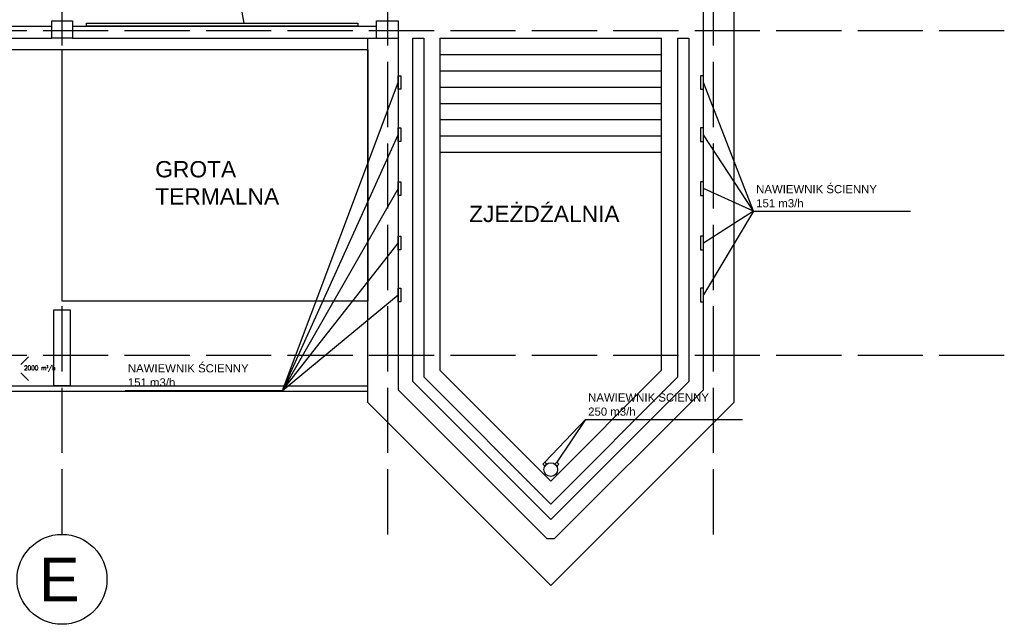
# Model space of a CAD drawing. Header units: millimetres. Extents: x -56303 to -45239, y -20463 to -4540.
# Tile 201 of 256: x -51100 to -49287, y -14470 to -13357. Entities that reach past the tile are written whole.
import ezdxf

# ---------------------------------------------------------------- set-up
doc = ezdxf.new("R2010")
doc.units = ezdxf.units.MM
doc.linetypes.add('ACAD_ISO02W100', pattern=[15, 12, -3])
doc.layers.add('_HVAC_istenijace', color=250, linetype='Continuous', lineweight=30)
doc.layers.add('_HVAC_podkład', color=8, linetype='Continuous')
doc.layers.add('FLUID-N1-85-ARRGR', color=7, linetype='Continuous')
doc.styles.add('FDBES', font='simplex.shx')
doc.styles.add('OPIS1', font='ROMANS.SHX', dxfattribs={"width": 0.9})
doc.styles.get("Standard").update_dxf_attribs({"font": 'arial.ttf'})
doc.dimstyles.new('FDBES', dxfattribs={"dimscale": 50, "dimtxt": 4, "dimasz": 2.5, "dimexe": 0.8, "dimexo": 2, "dimgap": 1, "dimtad": 1, "dimdsep": 46, "dimtxsty": 'FDBES', "dimcen": 2.5, "dimclrd": 4, "dimclre": 5, "dimadec": 0, "dimazin": 0, "dimtfac": 1, "dimtmove": 0, "dimatfit": 3, "dimfxl": 1, "dimarcsym": 0})

msp = doc.modelspace()

# ---------------------------------------------------------------- linework, layer by layer
at = {"layer": '_HVAC_istenijace'}
for p, q in [((-50707.16, -13256.93), (-50687.38, -13363.36)), ((-50616.7, -14039.31), (-50403.44, -13472.47)), ((-49749.24, -13709.43), (-49841.44, -13472.47)), ((-50616.7, -14039.31), (-50403.44, -13568.68)), ((-49749.24, -13709.43), (-49841.44, -13568.68)), ((-50403.44, -13667.9), (-50616.7, -14039.31)), ((-49749.24, -13709.43), (-49841.44, -13667.9)), ((-49749.24, -13709.43), (-49841.44, -13863.7)), ((-49749.24, -13709.43), (-49841.44, -13768.19)), ((-49749.24, -13709.43), (-49459.67, -13709.43)), ((-50616.7, -14039.31), (-50403.44, -13768.19)), ((-50616.7, -14039.31), (-50403.44, -13863.7)), ((-50906.28, -14039.31), (-50616.7, -14039.31)), ((-50058.65, -14093.05), (-50133.61, -14171.58)), ((-50058.65, -14093.05), (-50111.27, -14171.58)), ((-50058.65, -14093.05), (-49769.08, -14093.05))]:
    msp.add_line(p, q, dxfattribs=at)
for points in [[(-50977.6, -13363.36), (-50477.6, -13363.36), (-50477.6, -13368.86), (-50977.6, -13368.86)], [(-50403.44, -13459.97), (-50398.44, -13459.97), (-50398.44, -13484.97), (-50403.44, -13484.97)], [(-49841.44, -13459.97), (-49846.44, -13459.97), (-49846.44, -13484.97), (-49841.44, -13484.97)], [(-50403.44, -13556.18), (-50398.44, -13556.18), (-50398.44, -13581.18), (-50403.44, -13581.18)], [(-49841.44, -13556.18), (-49846.44, -13556.18), (-49846.44, -13581.18), (-49841.44, -13581.18)], [(-50403.44, -13655.4), (-50398.44, -13655.4), (-50398.44, -13680.4), (-50403.44, -13680.4)], [(-49841.44, -13655.4), (-49846.44, -13655.4), (-49846.44, -13680.4), (-49841.44, -13680.4)], [(-50403.44, -13755.69), (-50398.44, -13755.69), (-50398.44, -13780.69), (-50403.44, -13780.69)], [(-49841.44, -13755.69), (-49846.44, -13755.69), (-49846.44, -13780.69), (-49841.44, -13780.69)], [(-50403.44, -13851.2), (-50398.44, -13851.2), (-50398.44, -13876.2), (-50403.44, -13876.2)], [(-49841.44, -13851.2), (-49846.44, -13851.2), (-49846.44, -13876.2), (-49841.44, -13876.2)], [(-50137.15, -14175.12), (-50133.61, -14171.58), (-50130.08, -14175.12), (-50133.61, -14178.65)], [(-50107.74, -14175.12), (-50111.27, -14171.58), (-50114.81, -14175.12), (-50111.27, -14178.65)]]:
    msp.add_lwpolyline(points, close=True, dxfattribs=at)
msp.add_circle((-50122.44, -14185.12), 12.5, dxfattribs=at)
at = {"layer": '_HVAC_podkład', "linetype": 'ACAD_ISO02W100', "ltscale": 10}
for p, q in [((-51022.44, -14304.55), (-51022.44, -9928.09)), ((-50422.44, -14304.55), (-50422.44, -9928.09)), ((-49822.44, -14304.55), (-49822.44, -9928.09)), ((-49287.21, -13377.36), (-53857.52, -13377.36)), ((-49287.21, -13974.86), (-53857.52, -13974.86))]:
    msp.add_line(p, q, dxfattribs=at)
at = {"layer": '_HVAC_podkład'}
for p, q in [((-50326.44, -13390.86), (-49918.44, -13390.86)), ((-50326.44, -13420.86), (-49918.44, -13420.86)), ((-50326.44, -13450.86), (-49918.44, -13450.86)), ((-50326.44, -13480.86), (-49918.44, -13480.86)), ((-50326.44, -13510.86), (-49918.44, -13510.86)), ((-50326.44, -13540.86), (-49918.44, -13540.86)), ((-50326.44, -13570.86), (-49918.44, -13570.86)), ((-50326.44, -13600.86), (-49918.44, -13600.86)), ((-52785.44, -14030.86), (-50459.44, -14030.86)), ((-52785.44, -14040.86), (-50459.44, -14040.86))]:
    msp.add_line(p, q, dxfattribs=at)
for points in [[(-49785.44, -13228.86), (-49785.44, -14061.53), (-50122.44, -14398.53), (-50459.44, -14061.53), (-50459.44, -13390.86), (-50403.44, -13390.86)], [(-50403.44, -13390.86), (-50403.44, -14038.34), (-50129.51, -14312.27), (-50115.37, -14312.27), (-49841.44, -14038.34), (-49841.44, -13228.86)], [(-50443.44, -13390.86), (-50443.44, -13358.86), (-50403.44, -13358.86), (-50403.44, -13390.86)], [(-51603.44, -13368.86), (-51041.44, -13368.86)], [(-51003.44, -13368.86), (-50443.44, -13368.86)], [(-51603.44, -13390.86), (-51041.44, -13390.86)], [(-51003.44, -13390.86), (-50459.44, -13390.86)], [(-50356.44, -13390.86), (-50356.44, -14014.63), (-50122.44, -14248.63), (-49888.44, -14014.63), (-49888.44, -13390.86), (-49868.44, -13390.86), (-49868.44, -14022.91), (-50122.44, -14276.91), (-50376.44, -14022.91), (-50376.44, -13390.86), (-50356.44, -13390.86)], [(-50326.44, -13390.86), (-50326.44, -14002.2), (-50122.44, -14206.2), (-49918.44, -14002.2), (-49918.44, -13390.86)], [(-52785.44, -13411.86), (-50459.44, -13411.86)]]:
    msp.add_lwpolyline(points, dxfattribs=at)
for points in [[(-51041.44, -13358.86), (-51003.44, -13358.86), (-51003.44, -13390.86), (-51041.44, -13390.86)], [(-50459.44, -13875.22), (-51022.44, -13875.22), (-51022.44, -13411.86), (-50459.44, -13411.86)], [(-51037.44, -13890.86), (-51007.44, -13890.86), (-51007.44, -14030.86), (-51037.44, -14030.86)]]:
    msp.add_lwpolyline(points, close=True, dxfattribs=at)
msp.add_circle((-51022.44, -14387.31), 82.76, dxfattribs=at)

# ---------------------------------------------------------------- texts
at = {"layer": '_HVAC_istenijace', "char_height": 15, "width": 298.1284, "attachment_point": 1}
for s, insert in [('NAWIEWNIK ŚCIENNY', (-49744.13, -13661.3)), ('151 m3/h', (-49744.13, -13687.3)), ('NAWIEWNIK ŚCIENNY', (-50901.16, -13991.18)), ('151 m3/h', (-50901.16, -14017.17)), ('NAWIEWNIK ŚCIENNY', (-50053.54, -14044.92)), ('250 m3/h', (-50053.54, -14070.91))]:
    msp.add_mtext(s, dxfattribs=dict(at, insert=insert))
at = {"layer": '_HVAC_podkład'}
msp.add_text('E', height=80, dxfattribs=at).set_placement((-51064.66, -14427.56))
at = {"layer": '_HVAC_podkład', "char_height": 30, "width": 97.1794, "attachment_point": 1}
for s, insert in [('GROTA\\PTERMALNA', (-50850.74, -13617.12)), ('ZJEŻDŹALNIA ', (-50272.78, -13699.44))]:
    msp.add_mtext(s, dxfattribs=dict(at, insert=insert))
at = {"layer": 'FLUID-N1-85-ARRGR', "color": 3, "insert": (-51063.36, -13999.38), "char_height": 8.5, "attachment_point": 5, "style": 'OPIS1'}
msp.add_mtext('2000 m{\\A2;\\H0.5x;3}/h\\P', dxfattribs=at)

# ---------------------------------------------------------------- leaders
at = {"layer": 'FLUID-N1-85-ARRGR', "color": 3}
for points in [[(-51084.02, -13977.67), (-51098.16, -13991.81)], [(-51084.02, -14021.1), (-51098.16, -14006.96)]]:
    msp.add_leader(points, dimstyle='FDBES', override={"dimscale": 3, "dimclrd": 3}, dxfattribs=at)

doc.saveas('drawing.dxf')
